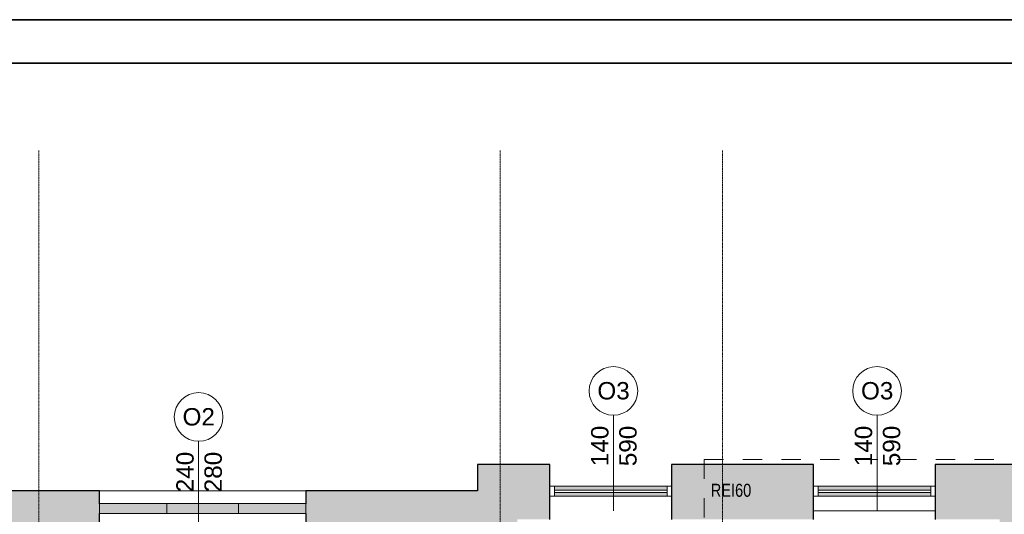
# Model space of a CAD drawing. Header units: centimetres. Extents: x 14504 to 44111, y -18976 to -7683.
# Tile 86 of 141: x 30318 to 31451, y -12667 to -12098. Entities that reach past the tile are written whole.
import ezdxf

# ---------------------------------------------------------------- set-up
doc = ezdxf.new("R2010")
doc.units = ezdxf.units.CM
doc.linetypes.add('Aligning Line 1_8_', pattern=[0.635, 0.3175, -0.3175])
doc.linetypes.add('Linia siatki', pattern=[0.9925, 0.47, -0.2175, 0.0875, -0.2175])
for name, color, linetype, lineweight in [('_gruba', 90, 'Continuous', 35), ('A-DETL', 6, 'Continuous', 9), ('A-DETL-THIN', 151, 'Continuous', 9), ('A-GLAZ', 151, 'Continuous', 9), ('A-WALL', 4, 'Continuous', 9), ('A-WALL-PATT', 111, 'Continuous', 25), ('G-ANNO-TEXT', 8, 'Continuous', 9), ('S-GRID', 8, 'Continuous', 9)]:
    doc.layers.add(name, color=color, linetype=linetype, lineweight=lineweight)
doc.styles.add('Arial_3', font='arial.ttf', dxfattribs={"width": 0.8, "height": 18})
doc.styles.add('Arial_5', font='arial.ttf', dxfattribs={"height": 15})

# ---------------------------------------------------------------- blocks, each defined once
blk = doc.blocks.new('Aluminum_1 szybowe - OKNA NA KLATCE 140_490 wymiana-632360-4_Poziom piętra')
at = {"layer": 'A-GLAZ'}
h = blk.add_hatch(color=256, dxfattribs=at)
h.paths.add_polyline_path([(-2.2, 0.2), (-2.2, 4.7), (-132.1, 4.7), (-132.1, 0.2)])
h.paths.add_polyline_path([(-2.2, 7.2), (-2.2, 11.7), (-132.1, 11.7), (-132.1, 7.2)])
at = {"layer": 'A-GLAZ', "lineweight": 18}
for p, q in [((-132.1, 11.7), (-137.2, 11.7)), ((-132.1, 0.2), (-132.1, 11.7)), ((2.8, 11.7), (-2.2, 11.7)), ((-2.2, 11.7), (-2.2, 0.2)), ((-137.2, 0.2), (-132.1, 0.2)), ((-2.2, 7.2), (-132.1, 7.2)), ((-132.1, 7.2), (-132.1, 4.7)), ((-132.1, 4.7), (-2.2, 4.7)), ((-2.2, 4.7), (-2.2, 7.2)), ((-2.2, 0.2), (2.8, 0.2))]:
    blk.add_line(p, q, dxfattribs=at)
at = {"layer": 'A-GLAZ'}
for p, q in [((-132.1, 11.7), (-2.2, 11.7)), ((-2.2, 0.2), (-132.1, 0.2))]:
    blk.add_line(p, q, dxfattribs=at)
blk = doc.blocks.new('Aluminum_2 szybowe - 160x140 wymiana-V4-4_Poziom piętra')
at = {"layer": 'A-GLAZ'}
blk.add_hatch(color=256, dxfattribs=at).paths.add_polyline_path([(22.8, 8.7), (22.8, 20.2), (-137.2, 20.2), (-137.2, 8.7), (-31.6, 8.7)])
for p, q in [((-137.2, 20.2), (22.8, 20.2)), ((-137.2, 8.7), (-137.2, 20.2)), ((22.8, 20.2), (22.8, 8.7)), ((22.8, 8.7), (-137.2, 8.7))]:
    blk.add_line(p, q, dxfattribs=at)

msp = doc.modelspace()

# ---------------------------------------------------------------- hatches: boundary and pattern name
at = {"layer": 'A-WALL-PATT', "lineweight": 9, "transparency": 33554610}
h = msp.add_hatch(color=256, dxfattribs=at)
h.paths.add_polyline_path([(30890.6, -14212.9), (30890.6, -13358.9), (30844.6, -13358.9), (30844.6, -14212.9), (30855.7, -14212.9)])
h.paths.add_polyline_path([(30855.7, -13213.9), (30890.6, -13213.9), (30890.6, -12609.9), (30844.6, -12609.9), (30844.6, -12826.2), (30845.3, -12826.2), (30845.3, -12828.2), (30844.6, -12828.2), (30844.6, -12840.2), (30845.3, -12840.2), (30845.3, -12842.2), (30844.6, -12842.2), (30844.6, -13213.9), (30850.6, -13213.9)])
h = msp.add_hatch(color=256, dxfattribs=at)
h.paths.add_polyline_path([(31383, -12672.9), (31445.6, -12672.9), (31445.6, -12609.9), (31371.6, -12609.9), (31371.6, -12672.9)])
h.paths.add_polyline_path([(31145.6, -12672.9), (31231.6, -12672.9), (31231.6, -12609.9), (31068.1, -12609.9), (31068.1, -12672.9), (31097.6, -12672.9)])
h.paths.add_polyline_path([(30928.1, -12672.9), (30928.1, -12609.9), (30890.6, -12609.9), (30890.6, -12672.9)])
h = msp.add_hatch(color=256, dxfattribs=at)
h.paths.add_polyline_path([(31445.6, -14149.9), (31491.6, -14149.9), (31491.6, -13371.9), (31445.6, -13371.9), (31445.6, -14134.9)])
h.paths.add_polyline_path([(31475.6, -13226.9), (31491.6, -13226.9), (31491.6, -12609.9), (31445.6, -12609.9), (31445.6, -13226.9)])
h = msp.add_hatch(color=256, dxfattribs=at)
h.paths.add_polyline_path([(30317.6, -12704.9), (30323.6, -12704.9), (30323.6, -12639.9), (30217.6, -12639.9), (30217.6, -12704.9)])
h.paths.add_polyline_path([(29839.6, -12704.9), (29979.6, -12704.9), (29979.6, -12639.9), (29839.6, -12639.9), (29839.6, -12666.3)])
h = msp.add_hatch(color=256, dxfattribs=at)
h.paths.add_polyline_path([(30686.6, -12704.9), (30844.6, -12704.9), (30844.6, -12639.9), (30647.1, -12639.9), (30647.1, -12704.9), (30674.6, -12704.9)])
h.paths.add_polyline_path([(30329.6, -12704.9), (30409.6, -12704.9), (30409.6, -12639.9), (30323.6, -12639.9), (30323.6, -12704.9)])

# ---------------------------------------------------------------- linework, layer by layer
at = {"layer": '_gruba'}
for points in [[(29224, -12097.6), (35324, -12097.6), (35324, -15067.6), (29224, -15067.6)], [(29274, -15017.6), (35274, -15017.6), (35274, -12147.6), (29274, -12147.6)]]:
    msp.add_lwpolyline(points, dxfattribs=at)
at = {"layer": 'A-DETL', "linetype": 'Aligning Line 1_8_', "ltscale": 70}
for q in [(31501.6, -12603.9), (31105.6, -13140.4)]:
    msp.add_line((31105.6, -12603.9), q, dxfattribs=at)
at = {"layer": 'A-DETL-THIN'}
for p, q in [((31001.1, -12553), (31001.1, -12663)), ((31304.6, -12553), (31304.6, -12663)), ((30523.6, -12583), (30523.6, -12693)), ((31231.6, -12662.9), (31371.6, -12662.9))]:
    msp.add_line(p, q, dxfattribs=at)
for centre in [(31001.1, -12525), (31304.6, -12525), (30523.6, -12555)]:
    msp.add_circle(centre, 28, dxfattribs=at)
at = {"layer": 'A-WALL', "lineweight": 25}
for p, q in [((30928.1, -12609.9), (30844.6, -12609.9)), ((30844.6, -12609.9), (30844.6, -12639.9)), ((30928.1, -12672.9), (30928.1, -12609.9)), ((31231.6, -12609.9), (31068.1, -12609.9)), ((31068.1, -12609.9), (31068.1, -12672.9)), ((31231.6, -12672.9), (31231.6, -12609.9)), ((31491.6, -12609.9), (31371.6, -12609.9)), ((31371.6, -12609.9), (31371.6, -12672.9)), ((30409.6, -12639.9), (30217.6, -12639.9)), ((30409.6, -12654.9), (30409.6, -12639.9)), ((30844.6, -12639.9), (30647.1, -12639.9)), ((30647.1, -12639.9), (30647.1, -12654.9)), ((30409.6, -12704.9), (30409.6, -12666.3)), ((30647.1, -12666.3), (30647.1, -12704.9))]:
    msp.add_line(p, q, dxfattribs=at)
at = {"layer": 'A-WALL'}
msp.add_line((30409.6, -12639.9), (30647.1, -12639.9), dxfattribs=at)
at = {"layer": 'S-GRID', "linetype": 'Linia siatki'}
for p, q in [((30339.6, -12248.3), (30339.6, -14860.8)), ((30870.6, -12248.3), (30870.6, -14860.8)), ((31126.6, -12248.3), (31126.6, -14860.8))]:
    msp.add_line(p, q, dxfattribs=at)

# ---------------------------------------------------------------- block references
at = {"layer": 'A-GLAZ'}
for name, p in [('Aluminum_1 szybowe - OKNA NA KLATCE 140_490 wymiana-632360-4_Poziom piętra', (31065.3, -12646.5)), ('Aluminum_1 szybowe - OKNA NA KLATCE 140_490 wymiana-632360-4_Poziom piętra', (31368.8, -12646.5)), ('Aluminum_2 szybowe - 160x140 wymiana-V4-4_Poziom piętra', (30546.8, -12675)), ('Aluminum_2 szybowe - 160x140 wymiana-V4-4_Poziom piętra', (30624.3, -12675))]:
    msp.add_blockref(name, p, dxfattribs=at)

# ---------------------------------------------------------------- texts
at = {"layer": 'G-ANNO-TEXT', "attachment_point": 1}
for s, insert, char_height, width, style in [('O3', (30982.6, -12514.8), 20, 45.696, 'Arial_5'), ('O3', (31286.1, -12514.8), 20, 45.696, 'Arial_5'), ('O2', (30505.1, -12544.8), 20, 45.696, 'Arial_5'), ('REI60', (31113.2, -12631.9), 15, 71.35, 'Arial_3')]:
    msp.add_mtext(s, dxfattribs=dict(at, insert=insert, char_height=char_height, width=width, style=style))
at = {"layer": 'G-ANNO-TEXT', "char_height": 20, "width": 57.721, "attachment_point": 1, "rotation": 90, "style": 'Arial_5'}
for s, insert in [('140', (30975.4, -12611.7)), ('590', (31007.8, -12611.7)), ('140', (31278.9, -12611.7)), ('590', (31311.3, -12611.7)), ('240', (30497.9, -12641.7)), ('280', (30530.3, -12641.7))]:
    msp.add_mtext(s, dxfattribs=dict(at, insert=insert))

doc.saveas('drawing.dxf')
